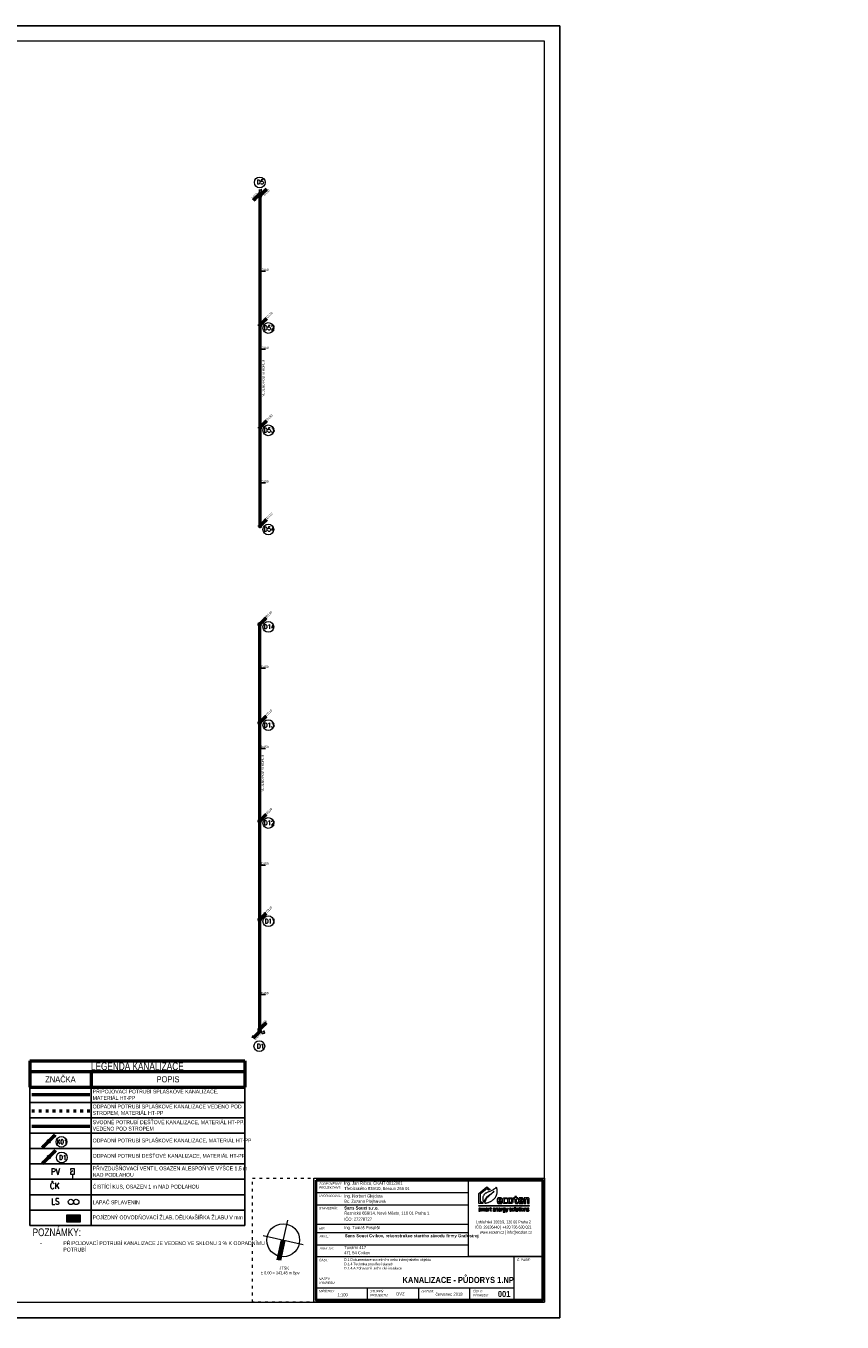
# Model space of a CAD drawing. Header units: millimetres. Extents: x 886281 to 2603493, y -207328 to 3107.
# Tile 5 of 24: x 970332 to 1023454, y -196393 to -112108. Entities that reach past the tile are written whole.
import ezdxf

# ---------------------------------------------------------------- set-up
doc = ezdxf.new("R2010")
doc.units = ezdxf.units.MM
doc.header["$LTSCALE"] = 15
doc.linetypes.add('ACAD_ISO03W100', pattern=[30, 12, -18])
doc.layers.add('AA_FORMÁTY NETISK', color=40, linetype='Continuous', plot=False)
for name, color, linetype, lineweight in [('AA_FORMÁTY TISK', 7, 'Continuous', 15), ('AA_ROZPISKY', 7, 'Continuous', 15), ('AA_STUPEŇ DVZ', 4, 'Continuous', 15), ('AA_VÝKRES - BOURÁNÍ', 3, 'Continuous', 15), ('Kóty_obecně', 7, 'Continuous', 25), ('ZTI-kan_st_destova', 71, 'Continuous', 50), ('ZTI-kan_st_splaskova', 12, 'Continuous', 50), ('ZTI-kanal_desrova_pod_str', 70, 'KAN_DESTOVA_POD_STR', 50), ('ZTI-kanal_pripojovaci', 130, 'Continuous', 50), ('ZTI-kanal_splaskova_pod_str', 32, 'ACAD_ISO03W100', 50), ('ZTI-komponenty', 120, 'Continuous', 20), ('ZTI_popis', 191, 'Continuous', 15)]:
    doc.layers.add(name, color=color, linetype=linetype, lineweight=lineweight)
doc.layers.add('ZTI-kanal_pripojovaci-popis', color=7, linetype='Continuous')
doc.styles.add('Popis', font='simplex.shx', dxfattribs={"width": 0.85, "height": 150})
doc.styles.get("Standard").update_dxf_attribs({"font": 'ic-simplex.shx', "width": 0.8})
doc.linetypes.add('KAN_DESTOVA_POD_STR', pattern='A,50,-9,50,-9,50,-9,["KD",Standard,S=8,R=0,X=-7,Y=-4],-9', length=186)

# ---------------------------------------------------------------- blocks, each defined once
blk = doc.blocks.new('ecoten_logo_obrys')
at = {"lineweight": 5}
for points in [[(750, 1940), (899, 1620), (0, 1620), (0, 3760), (1740, 5160), (2420, 4610), (2057, 4478), (1740, 4740), (320, 3600), (320, 1940), (750, 1940)], [(3740, 5090), (3760, 5040), (3780, 4980), (3790, 4930), (3810, 4860), (3820, 4800), (3830, 4750), (3840, 4700), (3850, 4650), (3860, 4600), (3860, 4560), (3870, 4480), (3870, 4440), (3880, 4360), (3880, 4230), (3880, 4100), (3880, 4050), (3871, 3920), (3849, 3780), (3819, 3640), (3769, 3440), (3750, 3380), (3709, 3280), (3669, 3190), (3630, 3110), (3600, 3050), (3530, 2930), (3480, 2850), (3440, 2790), (3370, 2700), (3291, 2609), (3210, 2520), (3089, 2411), (2969, 2311), (2890, 2250), (2820, 2200), (2710, 2131), (2610, 2071), (2480, 1999), (2420, 1970), (2320, 1921), (2200, 1870), (2100, 1830), (2000, 1789), (1850, 1740), (1720, 1701), (1600, 1671), (1480, 1641), (1390, 1620), (1360, 1620), (1360, 1670), (1370, 1810), (1400, 2000), (1430, 2130), (1481, 2320), (1531, 2450), (1580, 2560), (1630, 2640), (1680, 2720), (1730, 2780), (1819, 2890), (1891, 2969), (1981, 3059), (2151, 3219), (2271, 3319), (2350, 3390), (2521, 3519), (2641, 3619), (2749, 3711), (2840, 3790), (2920, 3870), (3000, 3939), (3121, 4059), (3270, 4220), (3170, 4130), (3081, 4049), (2970, 3960), (2840, 3850), (2720, 3760), (2560, 3640), (2450, 3560), (2331, 3479), (2160, 3360), (2070, 3290), (1990, 3229), (1850, 3120), (1740, 3020), (1660, 2940), (1550, 2830), (1479, 2740), (1420, 2650), (1360, 2560), (1310, 2470), (1270, 2370), (1221, 2250), (1191, 2150), (1150, 2000), (1130, 1910), (1120, 1870), (1100, 1930), (1070, 2000), (1009, 2160), (979, 2270), (950, 2370), (920, 2540), (910, 2690), (910, 2830), (929, 2940), (959, 3080), (1010, 3220), (1059, 3330), (1131, 3450), (1180, 3520), (1241, 3590), (1331, 3679), (1461, 3789), (1549, 3861), (1640, 3920), (1761, 3989), (1900, 4060), (2030, 4121), (2140, 4170), (2240, 4210), (2410, 4269), (2550, 4320), (2730, 4400), (2890, 4481), (3030, 4559), (3130, 4619), (3220, 4671), (3290, 4720), (3380, 4780), (3440, 4830), (3560, 4920), (3650, 5000), (3740, 5090)], [(4260, 2140), (4980, 2140), (4980, 2240), (4971, 2420), (4961, 2530), (4931, 2650), (4891, 2720), (4850, 2770), (4770, 2820), (4700, 2840), (4640, 2850), (4580, 2860), (4510, 2860), (4340, 2860), (4260, 2851), (4190, 2830), (4110, 2800), (4060, 2760), (4020, 2720), (4000, 2680), (3980, 2630), (3961, 2540), (3950, 2470), (3950, 2420), (3950, 2340), (3950, 2120), (3950, 2030), (3960, 1970), (3979, 1850), (3990, 1810), (4010, 1770), (4040, 1720), (4070, 1690), (4120, 1650), (4170, 1630), (4230, 1610), (4300, 1600), (4560, 1600), (4680, 1611), (4820, 1631), (4910, 1640), (4910, 1840), (4590, 1812), (4440, 1809), (4390, 1820), (4360, 1830), (4330, 1850), (4310, 1870), (4300, 1890), (4290, 1910), (4280, 1940), (4260, 2020), (4260, 2140)], [(6090, 2820), (6090, 2600), (5910, 2619), (5780, 2630), (5590, 2630), (5540, 2620), (5500, 2590), (5480, 2560), (5460, 2480), (5450, 2410), (5450, 2040), (5460, 1980), (5480, 1930), (5500, 1890), (5530, 1860), (5570, 1840), (5610, 1830), (5670, 1820), (5850, 1820), (5970, 1830), (6100, 1839), (6100, 1650), (6010, 1629), (5880, 1611), (5760, 1600), (5490, 1600), (5410, 1610), (5350, 1630), (5290, 1660), (5260, 1680), (5220, 1720), (5190, 1770), (5160, 1840), (5139, 1930), (5130, 2070), (5130, 2100), (5130, 2410), (5140, 2480), (5160, 2610), (5180, 2660), (5200, 2700), (5230, 2750), (5260, 2780), (5310, 2810), (5360, 2830), (5400, 2840), (5460, 2850), (5550, 2861), (5660, 2861), (5810, 2850), (5950, 2840), (6040, 2829), (6090, 2820)], [(6240, 2060), (6240, 2410), (6250, 2520), (6270, 2610), (6290, 2660), (6310, 2700), (6340, 2740), (6380, 2780), (6430, 2810), (6500, 2830), (6600, 2849), (6940, 2849), (7010, 2840), (7070, 2820), (7120, 2800), (7150, 2780), (7200, 2730), (7230, 2690), (7250, 2650), (7270, 2580), (7280, 2530), (7290, 2480), (7301, 2320), (7301, 2140), (7291, 1990), (7280, 1900), (7260, 1830), (7240, 1780), (7210, 1730), (7180, 1700), (7150, 1670), (7090, 1640), (7030, 1620), (6980, 1610), (6910, 1600), (6630, 1600), (6550, 1610), (6480, 1630), (6430, 1650), (6390, 1670), (6330, 1720), (6300, 1780), (6280, 1830), (6270, 1870), (6260, 1910), (6250, 1980), (6240, 2060)], [(8810, 2140), (9530, 2140), (9530, 2240), (9521, 2420), (9511, 2530), (9481, 2650), (9441, 2720), (9400, 2770), (9320, 2820), (9250, 2840), (9190, 2850), (9130, 2860), (9060, 2860), (8890, 2860), (8810, 2851), (8740, 2830), (8660, 2800), (8610, 2760), (8570, 2720), (8550, 2680), (8530, 2630), (8511, 2540), (8500, 2470), (8500, 2420), (8500, 2340), (8500, 2120), (8500, 2030), (8510, 1970), (8529, 1850), (8540, 1810), (8560, 1770), (8590, 1720), (8620, 1690), (8670, 1650), (8720, 1630), (8780, 1610), (8850, 1600), (9110, 1600), (9230, 1611), (9370, 1631), (9460, 1640), (9460, 1840), (9140, 1812), (8990, 1809), (8940, 1820), (8910, 1830), (8880, 1850), (8860, 1870), (8850, 1890), (8840, 1910), (8830, 1940), (8810, 2020), (8810, 2140)], [(9740, 1620), (10060, 1620), (10060, 2540), (10210, 2589), (10320, 2610), (10370, 2610), (10410, 2600), (10430, 2580), (10440, 2560), (10440, 2550), (10440, 1620), (10764, 1620), (10764, 2590), (10740, 2680), (10710, 2740), (10660, 2790), (10610, 2820), (10560, 2840), (10520, 2850), (10320, 2850), (10240, 2830), (10160, 2800), (10040, 2750), (10030, 2770), (10020, 2800), (10010, 2830), (9740, 2830), (9740, 1620)], [(0, 1220), (10764, 1220), (10764, 1070), (0, 1070), (0, 1220)], [(30, 0), (290, 0), (320, 10), (340, 20), (360, 30), (390, 60), (400, 80), (410, 100), (410, 110), (410, 200), (400, 230), (380, 260), (360, 280), (330, 300), (270, 330), (220, 350), (170, 370), (140, 390), (120, 400), (100, 430), (100, 480), (110, 500), (140, 520), (240, 520), (350, 510), (380, 510), (380, 590), (280, 601), (140, 601), (90, 590), (70, 580), (50, 570), (40, 560), (20, 540), (10, 520), (0, 490), (0, 410), (10, 380), (20, 360), (40, 330), (70, 310), (100, 290), (150, 270), (220, 240), (260, 220), (290, 200), (300, 190), (310, 170), (310, 120), (300, 100), (280, 90), (250, 80), (110, 80), (30, 90), (30, 0)], [(520, 0), (520, 590), (600, 590), (610, 550), (660, 570), (720, 590), (800, 600), (850, 600), (900, 590), (930, 570), (940, 560), (1020, 580), (1070, 590), (1140, 600), (1200, 600), (1250, 590), (1280, 570), (1300, 540), (1310, 510), (1310, 0), (1220, 0), (1220, 470), (1210, 490), (1180, 510), (1120, 510), (1020, 491), (970, 480), (960, 470), (960, 0), (870, 0), (870, 480), (860, 500), (840, 510), (770, 510), (620, 470), (620, 0), (520, 0)], [(1450, 580), (1470, 500), (1610, 520), (1700, 520), (1730, 510), (1750, 500), (1760, 480), (1770, 460), (1770, 330), (1560, 330), (1530, 330), (1500, 320), (1480, 310), (1450, 290), (1430, 260), (1420, 230), (1420, 120), (1430, 80), (1440, 60), (1460, 30), (1480, 10), (1510, 0), (1540, -10), (1600, -10), (1650, 0), (1690, 10), (1760, 39), (1770, 40), (1780, 0), (1860, 0), (1860, 500), (1850, 530), (1840, 560), (1810, 580), (1790, 590), (1750, 600), (1580, 600), (1450, 580)], [(1770, 260), (1770, 130), (1620, 81), (1570, 80), (1540, 90), (1520, 120), (1510, 150), (1510, 210), (1540, 240), (1580, 260), (1770, 270), (1770, 260)], [(1990, 0), (1990, 590), (2080, 590), (2080, 550), (2130, 570), (2200, 590), (2260, 600), (2280, 600), (2280, 520), (2230, 510), (2160, 490), (2090, 470), (2080, 460), (2080, 0), (1990, 0)], [(2350, 510), (2350, 590), (2490, 590), (2490, 740), (2590, 740), (2590, 590), (2720, 590), (2720, 510), (2590, 510), (2590, 140), (2600, 100), (2620, 80), (2640, 70), (2740, 70), (2740, 0), (2680, -10), (2630, -10), (2580, 0), (2550, 10), (2510, 50), (2490, 120), (2490, 510), (2350, 510)], [(3160, 260), (3530, 260), (3530, 420), (3509, 510), (3490, 540), (3460, 570), (3390, 600), (3210, 600), (3170, 590), (3130, 570), (3100, 540), (3080, 490), (3070, 440), (3070, 160), (3090, 80), (3110, 40), (3150, 10), (3180, 0), (3240, -10), (3330, -10), (3500, 10), (3500, 80), (3400, 69), (3280, 69), (3220, 80), (3190, 100), (3170, 140), (3160, 180), (3160, 260)], [(3160, 340), (3160, 410), (3170, 460), (3190, 500), (3230, 520), (3270, 530), (3340, 530), (3390, 510), (3410, 490), (3430, 450), (3440, 420), (3440, 340), (3160, 340)], [(3640, 590), (3640, 0), (3740, 0), (3740, 470), (3840, 501), (3890, 510), (3960, 510), (3980, 500), (3990, 470), (3990, 0), (4090, 0), (4090, 500), (4070, 550), (4040, 580), (3990, 600), (3920, 600), (3850, 590), (3780, 570), (3730, 550), (3720, 590), (3640, 590)], [(4300, 260), (4670, 260), (4670, 420), (4649, 510), (4630, 540), (4600, 570), (4530, 600), (4350, 600), (4310, 590), (4270, 570), (4240, 540), (4220, 490), (4210, 440), (4210, 160), (4230, 80), (4250, 40), (4290, 10), (4320, 0), (4380, -10), (4470, -10), (4640, 10), (4640, 80), (4540, 69), (4420, 69), (4360, 80), (4330, 100), (4310, 140), (4300, 180), (4300, 260)], [(4260, 2350), (4680, 2350), (4680, 2400), (4670, 2480), (4660, 2550), (4640, 2590), (4610, 2620), (4590, 2630), (4570, 2640), (4540, 2650), (4400, 2650), (4370, 2640), (4330, 2620), (4310, 2600), (4290, 2580), (4280, 2550), (4270, 2510), (4260, 2440), (4260, 2350)], [(4300, 340), (4300, 410), (4310, 460), (4330, 500), (4370, 520), (4410, 530), (4480, 530), (4530, 510), (4550, 490), (4570, 450), (4580, 420), (4580, 340), (4300, 340)], [(4780, 0), (4780, 590), (4870, 590), (4870, 550), (4920, 570), (4990, 590), (5050, 600), (5070, 600), (5070, 520), (5020, 510), (4950, 490), (4880, 470), (4870, 460), (4870, 0), (4780, 0)], [(5670, 600), (5320, 600), (5260, 590), (5210, 570), (5180, 540), (5160, 510), (5150, 470), (5150, 330), (5170, 280), (5190, 260), (5210, 240), (5190, 220), (5190, 130), (5210, 90), (5240, 60), (5280, 50), (5490, 50), (5540, 30), (5570, -10), (5570, -30), (5570, -70), (5560, -90), (5540, -110), (5500, -130), (5330, -130), (5220, -121), (5220, -210), (5350, -219), (5500, -219), (5570, -200), (5620, -170), (5650, -130), (5670, -80), (5670, 20), (5650, 70), (5620, 100), (5570, 120), (5530, 130), (5320, 130), (5290, 140), (5280, 160), (5280, 200), (5300, 210), (5510, 210), (5570, 240), (5590, 260), (5610, 290), (5620, 340), (5620, 480), (5610, 520), (5680, 530), (5680, 600), (5670, 600)], [(5320, 520), (5470, 520), (5500, 510), (5520, 490), (5530, 460), (5530, 370), (5520, 330), (5490, 300), (5450, 290), (5320, 290), (5290, 300), (5270, 310), (5250, 330), (5240, 370), (5240, 460), (5260, 490), (5280, 510), (5320, 520)], [(5750, 590), (5860, 590), (6016, 109), (6172, 589), (6280, 589), (5998, -230), (5910, -230), (5980, 0), (5950, 0), (5750, 590)], [(6710, 2660), (6820, 2660), (6860, 2650), (6910, 2630), (6940, 2600), (6960, 2560), (6970, 2520), (6980, 2470), (6990, 2360), (6990, 2090), (6981, 1990), (6970, 1940), (6950, 1880), (6930, 1850), (6900, 1830), (6860, 1810), (6820, 1800), (6720, 1800), (6680, 1810), (6640, 1830), (6610, 1850), (6590, 1870), (6570, 1910), (6560, 2000), (6551, 2130), (6551, 2330), (6560, 2460), (6570, 2530), (6580, 2570), (6600, 2600), (6620, 2620), (6650, 2640), (6670, 2650), (6710, 2660)], [(6610, 0), (6870, 0), (6900, 10), (6920, 20), (6940, 30), (6970, 60), (6980, 80), (6990, 100), (6990, 110), (6990, 200), (6980, 230), (6960, 260), (6940, 280), (6910, 300), (6850, 330), (6800, 350), (6750, 370), (6720, 390), (6700, 400), (6680, 430), (6680, 480), (6690, 500), (6720, 520), (6820, 520), (6930, 510), (6960, 510), (6960, 590), (6860, 601), (6720, 601), (6670, 590), (6650, 580), (6630, 570), (6620, 560), (6600, 540), (6590, 520), (6580, 490), (6580, 410), (6590, 380), (6600, 360), (6620, 330), (6650, 310), (6680, 290), (6730, 270), (6800, 240), (6840, 220), (6870, 200), (6880, 190), (6890, 170), (6890, 120), (6880, 100), (6860, 90), (6830, 80), (6690, 80), (6610, 90), (6610, 0)], [(7090, 170), (7090, 420), (7110, 500), (7130, 540), (7160, 570), (7200, 590), (7260, 600), (7400, 600), (7450, 590), (7500, 570), (7530, 540), (7550, 500), (7560, 440), (7569, 370), (7569, 200), (7560, 130), (7540, 80), (7530, 60), (7490, 20), (7450, 0), (7370, -10), (7280, -10), (7210, 0), (7170, 20), (7140, 40), (7110, 90), (7090, 170)], [(7190, 200), (7190, 390), (7200, 450), (7210, 490), (7230, 510), (7280, 530), (7380, 530), (7420, 510), (7450, 480), (7460, 440), (7470, 380), (7470, 210), (7470, 170), (7450, 110), (7420, 90), (7380, 70), (7270, 70), (7240, 80), (7220, 100), (7200, 130), (7190, 200)], [(7850, -10), (7770, -10), (7730, 10), (7700, 50), (7690, 80), (7680, 130), (7680, 810), (7790, 810), (7790, 100), (7800, 70), (7820, 60), (7850, 60), (7850, -10)], [(8387, 1), (8387, 591), (8287, 591), (8287, 121), (8187, 90), (8137, 81), (8067, 81), (8047, 91), (8037, 121), (8037, 591), (7937, 591), (7937, 91), (7957, 41), (7987, 11), (8037, -9), (8107, -9), (8177, 1), (8247, 21), (8297, 41), (8307, 1), (8387, 1)], [(8480, 510), (8480, 590), (8620, 590), (8620, 740), (8720, 740), (8720, 590), (8850, 590), (8850, 510), (8720, 510), (8720, 140), (8730, 100), (8750, 80), (8770, 70), (8870, 70), (8870, 0), (8810, -10), (8760, -10), (8710, 0), (8680, 10), (8640, 50), (8620, 120), (8620, 510), (8480, 510)], [(8810, 2350), (9230, 2350), (9230, 2400), (9220, 2480), (9210, 2550), (9190, 2590), (9160, 2620), (9140, 2630), (9120, 2640), (9090, 2650), (8950, 2650), (8920, 2640), (8880, 2620), (8860, 2600), (8840, 2580), (8830, 2550), (8820, 2510), (8810, 2440), (8810, 2350)], [(8960, 710), (8980, 680), (9050, 680), (9070, 710), (9070, 770), (9050, 790), (8980, 790), (8960, 770), (8960, 710)], [(8970, 590), (8970, 0), (9060, 0), (9060, 590), (8970, 590)], [(9175, 170), (9175, 420), (9195, 500), (9215, 540), (9245, 570), (9285, 590), (9345, 600), (9485, 600), (9535, 590), (9585, 570), (9615, 540), (9635, 500), (9645, 440), (9654, 370), (9654, 200), (9645, 130), (9625, 80), (9615, 60), (9575, 20), (9535, 0), (9455, -10), (9365, -10), (9295, 0), (9255, 20), (9225, 40), (9195, 90), (9175, 170)], [(9275, 200), (9275, 390), (9285, 450), (9295, 490), (9315, 510), (9365, 530), (9465, 530), (9505, 510), (9535, 480), (9545, 440), (9555, 380), (9555, 210), (9555, 170), (9535, 110), (9505, 90), (9465, 70), (9355, 70), (9325, 80), (9305, 100), (9285, 130), (9275, 200)], [(9770, 590), (9770, 0), (9870, 0), (9870, 470), (9970, 501), (10020, 510), (10090, 510), (10110, 500), (10120, 470), (10120, 0), (10220, 0), (10220, 500), (10200, 550), (10170, 580), (10120, 600), (10050, 600), (9980, 590), (9910, 570), (9860, 550), (9850, 590), (9770, 590)], [(10360, 0), (10620, 0), (10650, 10), (10670, 20), (10690, 30), (10720, 60), (10730, 80), (10740, 100), (10740, 110), (10740, 200), (10730, 230), (10710, 260), (10690, 280), (10660, 300), (10600, 330), (10550, 350), (10500, 370), (10470, 390), (10450, 400), (10430, 430), (10430, 480), (10440, 500), (10470, 520), (10570, 520), (10680, 510), (10710, 510), (10710, 590), (10610, 601), (10470, 601), (10420, 590), (10400, 580), (10380, 570), (10370, 560), (10350, 540), (10340, 520), (10330, 490), (10330, 410), (10340, 380), (10350, 360), (10370, 330), (10400, 310), (10430, 290), (10480, 270), (10550, 240), (10590, 220), (10620, 200), (10630, 190), (10640, 170), (10640, 120), (10630, 100), (10610, 90), (10580, 80), (10440, 80), (10360, 90), (10360, 0)]]:
    blk.add_lwpolyline(points, dxfattribs=at)
blk.add_lwpolyline([(8270, 1800), (8170, 1800), (8120, 1810), (8090, 1830), (8070, 1850), (8050, 1900), (8050, 2620), (8320, 2620), (8320, 2830), (8050, 2830), (8050, 3130), (7730, 3130), (7730, 2830), (7460, 2830), (7460, 2620), (7730, 2620), (7730, 1960), (7740, 1880), (7750, 1830), (7770, 1770), (7790, 1730), (7840, 1680), (7880, 1650), (7920, 1630), (7980, 1610), (8050, 1600), (8230, 1600), (8300, 1610), (8350, 1620), (8350, 1810)], close=True, dxfattribs=at)
blk = doc.blocks.new('*T236')
at = {"layer": 'Kóty_obecně', "color": 6, "linetype": 'ByBlock', "lineweight": 50, "transparency": 16777216}
for p, q in [((0, 0), (14000, 0)), ((0, 0), (0, -1700)), ((14000, 0), (14000, -1700)), ((0, -700), (14000, -700)), ((4000, -700), (4000, -1700)), ((0, -1700), (14000, -1700))]:
    blk.add_line(p, q, dxfattribs=at)
at = {"layer": 'Kóty_obecně', "color": 0, "linetype": 'ByBlock', "lineweight": -2, "transparency": 16777216}
for p, q in [((0, -1700), (0, -10700)), ((4000, -1700), (4000, -10700)), ((14000, -1700), (14000, -10700)), ((0, -2700), (14000, -2700)), ((0, -3700), (14000, -3700)), ((0, -4700), (14000, -4700)), ((0, -5700), (14000, -5700)), ((0, -6700), (14000, -6700)), ((0, -7700), (14000, -7700)), ((0, -8700), (14000, -8700)), ((0, -9700), (14000, -9700)), ((0, -10700), (14000, -10700))]:
    blk.add_line(p, q, dxfattribs=at)
at = {"layer": 'Kóty_obecně', "color": 0, "transparency": 16777216}
for s, insert, char_height, width, attachment_point in [('{\\Fc:\\program files\\ab studio\\cadkonplus 2018\\2018\\fonts\\ic-simplex|c238;LEGENDA KANALIZACE}', (7000, -350), 500, 13997, 5), ('Z{\\Fc:\\program files\\ab studio\\cadkonplus 2018\\2018\\fonts\\ic-simplex|c238;NAČKA}', (2000, -1200), 400, 3997, 5), ('P{\\Fc:\\program files\\ab studio\\cadkonplus 2018\\2018\\fonts\\ic-simplex|c238;OPIS}', (9000, -1200), 400, 9997, 5), ('\\A1;{\\Fc:\\program files\\ab studio\\cadkonplus 2018\\2018\\fonts\\ic-simplex|c238; PŘIPOJOVACÍ POTRUBÍ SPLAŠKOVÉ KANALIZACE,\\P MATERIÁL HT-PP}', (4001.5, -2200), 250, 9997, 4), ('{\\Fc:\\program files\\ab studio\\cadkonplus 2018\\2018\\fonts\\ic-simplex|c238; ODPADNÍ POTRUBÍ SPLAŠKOVÉ KANALIZACE VEDENO POD\\P STROPEM, MATERIÁL HT-PP}', (4001.5, -3200), 250, 9997, 4), ('{\\Fc:\\program files\\ab studio\\cadkonplus 2018\\2018\\fonts\\ic-simplex|c238; SVODNÉ POTRUBÍ DEŠŤOVÉ KANALIZACE, MATERIÁL HT-PP,\\P VEDENO POD STROPEM}', (4001.5, -4200), 250, 9997, 4), ('{\\Fc:\\program files\\ab studio\\cadkonplus 2018\\2018\\fonts\\ic-simplex|c238; ODPADNÍ POTRUBÍ SPLAŠKOVÉ KANALIZACE, MATERIÁL HT-PP}', (4001.5, -5200), 250, 9997, 4), ('{\\Fc:\\program files\\ab studio\\cadkonplus 2018\\2018\\fonts\\ic-simplex|c238; PŘIVZDUŠŇOVACÍ VENTIL OSAZEN ALESPOŇ VE VÝŠCE 1,5 m\\P NAD PODLAHOU}', (4001.5, -7200), 250, 9997, 4), ('{\\Fc:\\program files\\ab studio\\cadkonplus 2018\\2018\\fonts\\ic-simplex|c238; ODPADNÍ POTRUBÍ DEŠŤOVÉ KANALIZACE, MATERIÁL HT-PP}', (4001.5, -6200), 250, 9997, 4), ('{\\Fc:\\program files\\ab studio\\cadkonplus 2018\\2018\\fonts\\ic-simplex|c238; ČISTÍCÍ KUS, OSAZEN 1 m NAD PODLAHOU}', (4001.5, -8200), 250, 9997, 4), ('\\W0.8; LAPAČ SPLAVENIN', (4001.5, -9200), 250, 9997, 4), ('{\\Fc:\\program files\\ab studio\\cadkonplus 2018\\2018\\fonts\\ic-simplex|c238; POJÍZDNÝ ODVODŇOVACÍ ŽLAB, DÉLKAxŠÍŘKA ŽLABU V mm}', (4001.5, -10200), 250, 9997, 4)]:
    blk.add_mtext(s, dxfattribs=dict(at, insert=insert, char_height=char_height, width=width, attachment_point=attachment_point))
blk = doc.blocks.new('*U187')
at = {"color": 0, "linetype": 'ByBlock', "lineweight": -2}
for p, q in [((35.36, 35.36), (424.26, 424.26)), ((424.26, 424.26), (291.68, 344.71)), ((344.71, 291.68), (424.26, 424.26)), ((-35.36, -35.36), (-424.26, -424.26)), ((-424.26, -424.26), (-344.71, -291.68)), ((-291.68, -344.71), (-424.26, -424.26))]:
    blk.add_line(p, q, dxfattribs=at)
blk.add_circle((0, 0), 50, dxfattribs=at)
blk = doc.blocks.new('*U96')
at = {"color": 0, "linetype": 'ByBlock', "lineweight": -2}
for p, q in [((35.36, 35.36), (424.26, 424.26)), ((424.26, 424.26), (291.68, 344.71)), ((344.71, 291.68), (424.26, 424.26)), ((-35.36, -35.36), (-424.26, -424.26)), ((-424.26, -424.26), (-344.71, -291.68)), ((-291.68, -344.71), (-424.26, -424.26))]:
    blk.add_line(p, q, dxfattribs=at)
blk.add_circle((0, 0), 50, dxfattribs=at)
blk = doc.blocks.new('*U224', base_point=(16263, 10691))
at = {"color": 0, "linetype": 'ByBlock'}
for p, q in [((16302, 10924), (16224, 10924)), ((16224, 10924), (16224, 10897)), ((16224, 10863), (16271, 10895)), ((16224, 10863), (16224, 10829)), ((16224, 10829), (16302, 10829)), ((16263, 10829), (16263, 10751)), ((16302, 10829), (16302, 10924))]:
    blk.add_line(p, q, dxfattribs=at)
blk = doc.blocks.new('*U237')
at = {"color": 0, "linetype": 'ByBlock', "lineweight": -2}
for p, q in [((35.36, 35.36), (424.26, 424.26)), ((424.26, 424.26), (291.68, 344.71)), ((344.71, 291.68), (424.26, 424.26))]:
    blk.add_line(p, q, dxfattribs=at)
blk.add_circle((0, 0), 50, dxfattribs=at)
blk = doc.blocks.new('*U238')
at = {"color": 0, "linetype": 'ByBlock', "lineweight": -2}
for p, q in [((35.36, 35.36), (424.26, 424.26)), ((424.26, 424.26), (291.68, 344.71)), ((344.71, 291.68), (424.26, 424.26))]:
    blk.add_line(p, q, dxfattribs=at)
blk.add_circle((0, 0), 50, dxfattribs=at)
blk = doc.blocks.new('*U239')
at = {"color": 0, "linetype": 'ByBlock', "lineweight": -2}
for p, q in [((35.36, 35.36), (424.26, 424.26)), ((424.26, 424.26), (291.68, 344.71)), ((344.71, 291.68), (424.26, 424.26))]:
    blk.add_line(p, q, dxfattribs=at)
blk.add_circle((0, 0), 50, dxfattribs=at)
blk = doc.blocks.new('*U240')
at = {"color": 0, "linetype": 'ByBlock', "lineweight": -2}
for p, q in [((35.36, 35.36), (424.26, 424.26)), ((424.26, 424.26), (291.68, 344.71)), ((344.71, 291.68), (424.26, 424.26))]:
    blk.add_line(p, q, dxfattribs=at)
blk.add_circle((0, 0), 50, dxfattribs=at)
blk = doc.blocks.new('*U241')
at = {"color": 0, "linetype": 'ByBlock', "lineweight": -2}
for p, q in [((35.36, 35.36), (424.26, 424.26)), ((424.26, 424.26), (291.68, 344.71)), ((344.71, 291.68), (424.26, 424.26))]:
    blk.add_line(p, q, dxfattribs=at)
blk.add_circle((0, 0), 50, dxfattribs=at)
blk = doc.blocks.new('*U242')
at = {"color": 0, "linetype": 'ByBlock', "lineweight": -2}
for p, q in [((35.36, 35.36), (424.26, 424.26)), ((424.26, 424.26), (291.68, 344.71)), ((344.71, 291.68), (424.26, 424.26))]:
    blk.add_line(p, q, dxfattribs=at)
blk.add_circle((0, 0), 50, dxfattribs=at)
blk = doc.blocks.new('*U243')
at = {"color": 0, "linetype": 'ByBlock', "lineweight": -2}
for p, q in [((35.36, 35.36), (424.26, 424.26)), ((424.26, 424.26), (291.68, 344.71)), ((344.71, 291.68), (424.26, 424.26))]:
    blk.add_line(p, q, dxfattribs=at)
blk.add_circle((0, 0), 50, dxfattribs=at)
blk = doc.blocks.new('*U287', base_point=(-18393, 4511))
at = {"color": 0, "linetype": 'ByBlock', "lineweight": -2}
for centre in [(-18393, 4511), (-18264, 4511)]:
    blk.add_circle(centre, 64.4, dxfattribs=at)
blk = doc.blocks.new('*U288')
at = {"color": 0, "linetype": 'ByBlock', "lineweight": -2}
for p, q in [((35.36, 35.36), (424.26, 424.26)), ((424.26, 424.26), (291.68, 344.71)), ((344.71, 291.68), (424.26, 424.26))]:
    blk.add_line(p, q, dxfattribs=at)
blk.add_circle((0, 0), 50, dxfattribs=at)
blk = doc.blocks.new('*U289')
at = {"color": 0, "linetype": 'ByBlock', "lineweight": -2}
for p, q in [((-35.36, -35.36), (-424.26, -424.26)), ((-424.26, -424.26), (-344.71, -291.68)), ((-291.68, -344.71), (-424.26, -424.26))]:
    blk.add_line(p, q, dxfattribs=at)
blk.add_circle((0, 0), 50, dxfattribs=at)
blk = doc.blocks.new('*U296')
at = {"color": 0, "linetype": 'ByBlock', "lineweight": -2}
for p, q in [((35.36, 35.36), (424.26, 424.26)), ((424.26, 424.26), (291.68, 344.71)), ((344.71, 291.68), (424.26, 424.26))]:
    blk.add_line(p, q, dxfattribs=at)
blk.add_circle((0, 0), 50, dxfattribs=at)
blk = doc.blocks.new('*U297')
at = {"color": 0, "linetype": 'ByBlock', "lineweight": -2}
for p, q in [((-35.36, -35.36), (-424.26, -424.26)), ((-424.26, -424.26), (-344.71, -291.68)), ((-291.68, -344.71), (-424.26, -424.26))]:
    blk.add_line(p, q, dxfattribs=at)
blk.add_circle((0, 0), 50, dxfattribs=at)

msp = doc.modelspace()

# ---------------------------------------------------------------- linework, layer by layer
at = {"layer": 'AA_FORMÁTY NETISK'}
msp.add_lwpolyline([(1005081, -112108), (886281, -112108), (886281, -196108), (1005081, -196108)], close=True, dxfattribs=at)
at = {"layer": 'AA_FORMÁTY TISK'}
msp.add_lwpolyline([(1004081, -113108), (887281, -113108), (887281, -195108), (1004081, -195108)], close=True, dxfattribs=at)
at = {"layer": 'AA_ROZPISKY', "lineweight": 20}
for p, q in [((989215, -187973), (999148, -187974)), ((989215, -188773), (999148, -188774)), ((989215, -188773), (999148, -188774)), ((989215, -190023), (999148, -190024)), ((989256, -190576), (999148, -190577)), ((989215, -192123), (1003948, -192124)), ((989256, -191376), (999148, -191377)), ((989214, -194173), (1002089, -194174)), ((992548, -194173), (992548, -194973)), ((995881, -194173), (995881, -194973)), ((999214, -194174), (999214, -194974))]:
    msp.add_line(p, q, dxfattribs=at)
at = {"layer": 'AA_ROZPISKY'}
for p, q in [((986794, -192374), (987369, -189771)), ((988383, -191361), (985780, -190785)), ((1002089, -192124), (1002089, -194974))]:
    msp.add_line(p, q, dxfattribs=at)
at = {"layer": 'AA_ROZPISKY', "lineweight": 80}
msp.add_line((987081, -191073), (986794, -192374), dxfattribs=at)
at = {"layer": 'AA_ROZPISKY', "linetype": 'ACAD_ISO03W100', "lineweight": 20}
msp.add_lwpolyline([(985082, -187039), (1004082, -187041), (1004081, -195108), (985081, -195106)], close=True, dxfattribs=at)
at = {"layer": 'AA_ROZPISKY', "lineweight": 20}
for points in [[(989082, -187039), (1004082, -187041), (1004081, -195108), (989081, -195106)], [(999148, -187174), (1003948, -187174), (1003948, -192124), (999148, -192124)]]:
    msp.add_lwpolyline(points, close=True, dxfattribs=at)
at = {"layer": 'AA_ROZPISKY', "lineweight": 40}
msp.add_lwpolyline([(989215, -187173), (1003948, -187174), (1003948, -194974), (989214, -194973)], close=True, dxfattribs=at)
at = {"layer": 'AA_ROZPISKY'}
msp.add_circle((987081, -191073), 1067, dxfattribs=at)
at = {"layer": 'ZTI-kan_st_destova', "lineweight": 15}
for centre in [(985551, -122284), (986108, -131751), (986108, -138403), (986108, -144854), (986108, -151188), (986108, -157575), (986108, -163940), (986108, -170329), (985526, -178448), (972664, -185688)]:
    msp.add_circle(centre, 350, dxfattribs=at)
at = {"layer": 'ZTI-kan_st_splaskova', "lineweight": 15}
msp.add_circle((972645, -184673), 350, dxfattribs=at)
at = {"layer": 'ZTI-kanal_desrova_pod_str'}
for points in [[(985576, -144624), (985575, -123151)], [(985542, -151024), (985542, -177367)], [(970720, -183659), (974482, -183659)]]:
    msp.add_lwpolyline(points, dxfattribs=at)
at = {"layer": 'ZTI-kanal_pripojovaci'}
msp.add_lwpolyline([(974482, -181611), (970720, -181611)], dxfattribs=at)
at = {"layer": 'ZTI-kanal_pripojovaci-popis', "color": 3}
for p, q in [((985586, -128010), (985498, -128098)), ((985586, -133082), (985498, -133170)), ((985586, -141782), (985498, -141871)), ((985586, -153833), (985498, -153922)), ((985586, -159044), (985498, -159133)), ((985586, -166628), (985498, -166717)), ((985586, -175050), (985498, -175138))]:
    msp.add_line(p, q, dxfattribs=at)
at = {"layer": 'ZTI-kanal_pripojovaci-popis', "color": 2}
for p, q in [((985935, -128054), (985517, -128054)), ((985935, -133126), (985517, -133126)), ((985935, -141827), (985517, -141827)), ((985935, -153877), (985517, -153877)), ((985935, -159088), (985517, -159088)), ((985935, -166673), (985517, -166673)), ((985935, -175094), (985517, -175094))]:
    msp.add_line(p, q, dxfattribs=at)
at = {"layer": 'ZTI-kanal_splaskova_pod_str'}
msp.add_lwpolyline([(970720, -182659), (974482, -182659)], dxfattribs=at)
at = {"layer": 'ZTI-komponenty', "lineweight": 9}
for p, q in [((973032, -189503), (973032, -189824)), ((973099, -189503), (973099, -189824)), ((973166, -189503), (973166, -189824)), ((973232, -189503), (973232, -189824)), ((973299, -189503), (973299, -189824)), ((973299, -189503), (973299, -189824)), ((973366, -189503), (973366, -189824)), ((973433, -189503), (973433, -189824)), ((973499, -189503), (973499, -189824)), ((973566, -189503), (973566, -189824)), ((973633, -189503), (973633, -189824)), ((973700, -189503), (973700, -189824)), ((973766, -189503), (973766, -189824))]:
    msp.add_line(p, q, dxfattribs=at)
at = {"layer": 'ZTI-komponenty'}
msp.add_lwpolyline([(973892, -189883), (973892, -189444), (972974, -189444), (972974, -189883), (973892, -189883)], dxfattribs=at)
msp.add_lwpolyline([(973833, -189824), (973833, -189503), (973032, -189503), (973032, -189824)], close=True, dxfattribs=at)

# ---------------------------------------------------------------- block references
msp.add_blockref('*T236', (970582, -179409))
at = {"layer": 'AA_ROZPISKY', "xscale": 0.3046009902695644, "yscale": 0.3046009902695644, "zscale": 0.3046009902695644, "rotation": 359.994372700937}
msp.add_blockref('ecoten_logo_obrys', (999805, -189175), dxfattribs=at)
at = {"layer": 'ZTI-kan_st_destova'}
for name, p in [('*U297', (985575, -123022)), ('*U288', (985542, -177367)), ('*U289', (985542, -177496))]:
    msp.add_blockref(name, p, dxfattribs=at)
for name, p, rotation in [('*U296', (985575, -123151), 359.9999999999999), ('*U237', (985576, -131567), 0.8134495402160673), ('*U238', (985576, -138224), 0.8134495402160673), ('*U239', (985576, -144624), 0.8134495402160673), ('*U240', (985542, -151024), 0.8134495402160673), ('*U241', (985542, -157424), 0.8134495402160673), ('*U242', (985542, -163824), 0.8134495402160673), ('*U243', (985542, -170224), 0.8134495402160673), ('*U96', (971829, -185658), 180)]:
    msp.add_blockref(name, p, dxfattribs=dict(at, rotation=rotation))
at = {"layer": 'ZTI-kan_st_splaskova', "rotation": 180}
msp.add_blockref('*U187', (971819, -184644), dxfattribs=at)
at = {"layer": 'ZTI-komponenty'}
for p, rotation in [((985575, -123151), 89.99999999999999), ((985542, -177367), 270)]:
    msp.add_blockref('*U287', p, dxfattribs=dict(at, rotation=rotation))
at = {"layer": 'ZTI-komponenty', "xscale": 3.456665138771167, "yscale": 3.456665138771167, "zscale": 3.456665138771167}
msp.add_blockref('*U224', (973360, -187243), dxfattribs=at)
at = {"layer": 'ZTI-komponenty', "xscale": 2.68110980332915, "yscale": 2.68110980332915, "zscale": 2.68110980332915, "rotation": 180}
msp.add_blockref('*U287', (973610, -188578), dxfattribs=at)

# ---------------------------------------------------------------- texts
at = {"layer": 'AA_ROZPISKY', "rotation": 359.99437}
for s, width, insert, char_height, attachment_point in [('{\\fArial|b0|i1|c238|p34;ZODPOVĚDNÝ PROJEKTANT:}', 53.33, (989410, -187315), 150, 1), ('\\pt4200;{\\Fc:\\program files\\ab studio\\cadkonplus 2018\\2018\\fonts\\ic-simplex|c238;Třebízského 839/10, Beroun 266 01}', 6041.06, (991041, -187609), 200, 1), ('\\pt4200;Ing. {\\Fc:\\program files\\ab studio\\cadkonplus 2018\\2018\\fonts\\ic-simplex|c238;Jan Řičica, ČKAIT 0012001}', 6041.06, (991041, -187259), 200, 1), ('{\\fArial|b0|i1|c238|p34;VYPRACOVAL:}', 1241.72, (989410, -188115), 150, 1), ('\\pt4200;Ing. {\\Fc:\\program files\\ab studio\\cadkonplus 2018\\2018\\fonts\\ic-simplex|c238;Norbert Glejdura}', 4227.73, (991046, -188092), 200, 1), ('\\pt4200;{\\Fc:\\program files\\ab studio\\cadkonplus 2018\\2018\\fonts\\ic-simplex|c238;Bc. Zuzana Plojharová}', 4227.73, (991046, -188438), 200, 1), ('{\\fArial|b0|i1|c238|p34;STAVEBNÍK:}', 1241.72, (989410, -188915), 150, 1), ('\\pt4200;{\\fArial|b1|i0|c238|p34;Sans Souci s.r.o.\\P}Řeznická 656/14, Nové Město, 110 01 Praha 1', 8102.13, (991046, -188874), 200, 1), ('\\pt4200;IČO: 27278727', 6355.46, (991046, -189600), 200, 1), ('{\\fArial|b0|i1|c238|p34;HIP:}', 1241.72, (989410, -190229), 150, 1), ('\\pt4200;Ing. Tomáš Pospíšil', 3020.53, (991046, -190150), 200, 1), ('\\pi473.33333;{\\W0.7;Lublaňská 1002/9, 120 00 Praha 2\\P\\pi420,t2420,2620;IČO: 29136440 | +420 736 630 021\\P\\pi736.66667,t2736.66667,4936.66667;www.ecoten.cz | info@ecoten.cz\\H1.2619x; }', 4800, (999148, -189780), 200, 1), ('{\\fArial|b0|i1|c238|p34;AKCE:}', 1241.72, (989451, -190723), 150, 1), ('\\pt4200;{\\fArial|b1|i0|c238|p34;Sans Souci Cvikov, rekonstrukce starého závodu firmy Grafostroj}', 7735.47, (991087, -190677), 200, 1), ('{\\fArial|b0|i1|c238|p34;ADRESA:}', 1241.72, (989451, -191523), 150, 1), ('\\pt4200;Tovární 417 \\P471 54 Cvikov', 6355.46, (991046, -191450), 200, 1), ('\\pi1758.22222,t5678.22222;JTSK\\P\\pi545.77778,t4465.77778;± 0,00 = 343,48 m Bpv', 4000, (985081, -192789), 186.67, 1), ('{\\fArial|b0|i1|c238|p34;ČÁST: }', 565.93, (989409, -192285), 150, 1), ('\\H166.666;\\W0.8;D.1 Dokumentace stavebního nebo inženýrského objektu\\PD.1.4 Technika prostředí staveb\\PD.1.4.A Zdravotně technické instalace', 9345.46, (991046, -192250), 200, 1), ('{\\fArial|b0|i1|c238|p34;Č. PARÉ:}', 1241.72, (1002284, -192271), 150, 1), ('{\\fArial|b0|i1|c238|p34;NÁZEV\\PVÝKRESU:}', 345.93, (989409, -193515), 150, 1), ('{\\fArial|b0|i1|c238|p34;MĚŘÍTKO:}', 1241.72, (989409, -194315), 150, 1), ('\\pt4200;1:100', 1301.35, (990611, -194518), 200, 1), ('{\\fArial|b0|i1|c238|p34;STUPEŇ\\PPROJEKTU:}', 399.27, (992743, -194316), 150, 1), ('{\\fArial|b0|i1|c238|p34;DATUM:}', 1241.72, (996076, -194316), 150, 1), ('\\pt4200;červenec 2018', 1955.81, (998750, -194480), 200, 3), ('{\\fArial|b0|i1|c238|p34;ČÍSLO\\PVÝKRESU:}', 405.93, (999409, -194316), 150, 1)]:
    msp.add_mtext_dynamic_manual_height_columns(s, width=width, gutter_width=150, heights=[0], dxfattribs=dict(at, insert=insert, char_height=char_height, attachment_point=attachment_point))
at = {"layer": 'AA_STUPEŇ DVZ', "insert": (994441, -194464), "char_height": 200, "attachment_point": 1, "rotation": 359.99437}
msp.add_mtext_dynamic_manual_height_columns('DVZ', width=1390.58, gutter_width=150, heights=[0], dxfattribs=at)
at = {"layer": 'AA_VÝKRES - BOURÁNÍ', "char_height": 400, "attachment_point": 3, "rotation": 359.99437}
for s, width, insert in [('\\pt8400;{\\fArial|b1|i0|c238|p34;KANALIZACE\\fArial|b1|i0|c0|p34; - PŮDORYS 1\\fArial|b1|i0|c238|p34;.\\fArial|b1|i0|c0|p34;NP}', 11060.2, (1002089, -193453)), ('\\pt8400;{\\fArial|b1|i0|c238|p34;001}', 1301.35, (1001864, -194367))]:
    msp.add_mtext_dynamic_manual_height_columns(s, width=width, gutter_width=150, heights=[0], dxfattribs=dict(at, insert=insert))
at = {"layer": 'Kóty_obecně', "insert": (970767, -190304), "char_height": 500, "attachment_point": 1}
msp.add_mtext_dynamic_manual_height_columns('\\W0.8;POZNÁMKY:\\P\\pi-1500,l2000,t2000;\\H250;-^IPŘIPOJOVACÍ POTRUBÍ KANALIZACE JE VEDENO VE SKLONU 3 % K ODPADNÍMU POTRUBÍ', width=11997.19, gutter_width=500, heights=[0], dxfattribs=at)
at = {"layer": 'ZTI-kan_st_destova', "lineweight": 15, "char_height": 300, "width": 4855.27, "attachment_point": 1, "style": 'Popis'}
for s, insert in [('\\fsimplex|b0|i0|c0|p0;\\W0.85;D5\\P', (985354, -122107)), ('\\fsimplex|b0|i0|c0|p0;\\W0.85;D52\\P', (985812, -131581)), ('\\fsimplex|b0|i0|c0|p0;\\W0.85;D53', (985812, -138240)), ('\\fsimplex|b0|i0|c0|p0;\\W0.85;D54', (985812, -144675)), ('\\fsimplex|b0|i0|c0|p0;\\W0.85;D14', (985812, -151023)), ('\\fsimplex|b0|i0|c0|p0;\\W0.85;D13', (985812, -157426)), ('\\fsimplex|b0|i0|c0|p0;\\W0.85;D12', (985812, -163783)), ('\\fsimplex|b0|i0|c0|p0;\\W0.85;D11', (985871, -170181)), ('\\fsimplex|b0|i0|c0|p0;\\W0.85;D1', (972493, -185535))]:
    msp.add_mtext(s, dxfattribs=dict(at, insert=insert))
at = {"layer": 'ZTI-kan_st_destova', "lineweight": 15, "insert": (985365, -178294), "char_height": 300, "width": 4855.27, "attachment_point": 1}
msp.add_mtext('\\fsimplex|b0|i0|c0|p0;\\W0.85;D1', dxfattribs=at)
at = {"layer": 'ZTI-kan_st_splaskova', "lineweight": 15, "insert": (972332, -184519), "char_height": 300, "width": 4855.27, "attachment_point": 1, "style": 'Popis'}
msp.add_mtext('\\fsimplex|b0|i0|c0|p0;\\W0.85;K01', dxfattribs=at)
at = {"layer": 'ZTI-kanal_pripojovaci-popis', "color": 3, "width": 0.8}
for s, rotation, p in [('D150', 45, (985109, -123398)), ('D150', 45, (985871, -123149)), ('D110', 45, (986073, -131126)), ('VEDENO POD STROPEM', 90, (985864, -136205)), ('D110', 45, (986073, -137783)), ('D110', 45, (986073, -144183)), ('D110', 45, (986039, -150583)), ('D110', 45, (986039, -156983)), ('VEDENO POD STROPEM', 90, (985818, -161892)), ('D110', 45, (986039, -163383)), ('D110', 45, (986039, -169783)), ('D150', 45, (985691, -177183)), ('D150', 45, (985277, -178043))]:
    msp.add_text(s, height=150, rotation=rotation, dxfattribs=at).set_placement(p)
for p in [(985642, -128037), (985642, -133108), (985642, -141809), (985642, -153860), (985642, -159071), (985642, -166655), (985642, -175077)]:
    msp.add_text('D150', height=150, dxfattribs=at).set_placement(p)
at = {"layer": 'ZTI_popis', "attachment_point": 1, "style": 'Popis'}
for s, insert, char_height, width in [('\\pi234.39605;{\\fsimplex|b0|i0|c238|p2;LS}', (950267, -122749), 150, 651.08), ('\\pi234.39605;{\\fsimplex|b0|i0|c238|p2;LS}', (967197, -122749), 150, 651.08), ('\\pi234.39605;{\\fsimplex|b0|i0|c238|p2;LS}', (985256, -122749), 150, 651.08), ('\\pi825.33673;{\\fsimplex|b0|i0|c0|p2;ODŽ\\P\\pi341.55716;1500x150 mm}', (887281, -131241), 150, 2000), ('\\pi825.33673;{\\fsimplex|b0|i0|c0|p2;ODŽ\\P\\pi341.55716;1500x150 mm}', (896709, -131241), 150, 2000), ('\\pi234.39605;{\\fsimplex|b0|i0|c238|p2;LS}', (950437, -177467), 150, 651.08), ('\\pi234.39605;{\\fsimplex|b0|i0|c238|p2;LS}', (967401, -177467), 150, 651.08), ('\\pi234.39605;{\\fsimplex|b0|i0|c238|p2;LS}', (985437, -177467), 150, 651.08), ('\\pi26.75479;{\\fsimplex|b0|i0|c238|p2;PV}', (971940, -186408), 400, 651.08), ('\\pi40.71668;{\\fsimplex|b0|i0|c238|p2;ČK}', (971859, -187333), 400, 651.08), ('\\pi82.49066;{\\fsimplex|b0|i0|c238|p2;LS}', (971900, -188347), 400, 651.08)]:
    msp.add_mtext(s, dxfattribs=dict(at, insert=insert, char_height=char_height, width=width))

doc.saveas('drawing.dxf')
